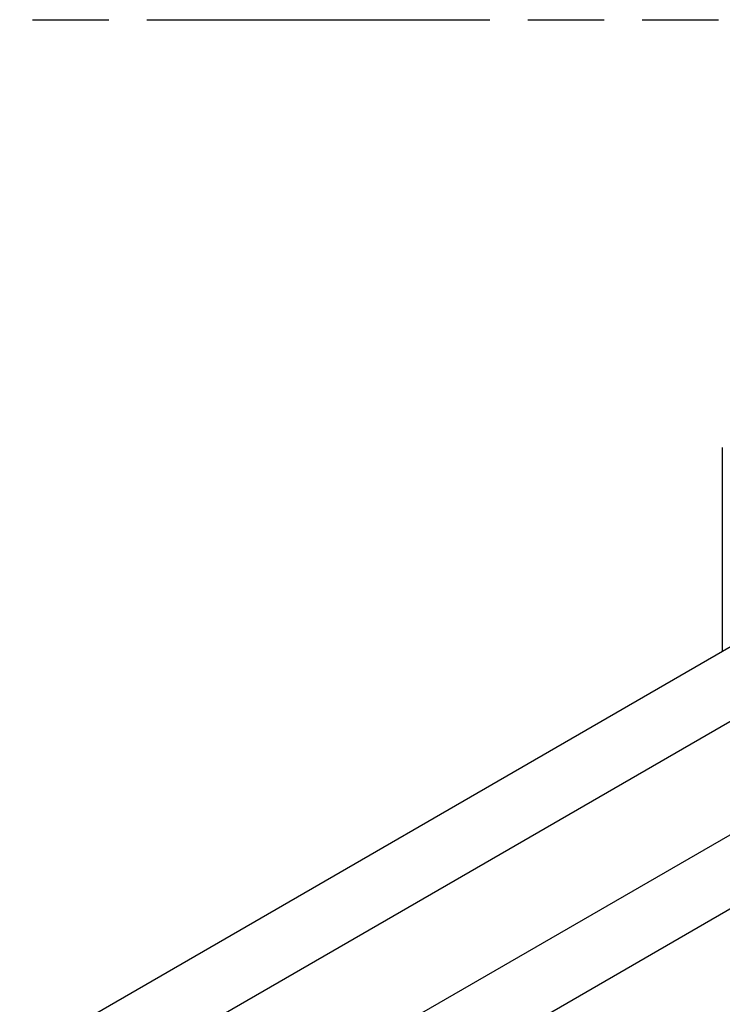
# Model space of a CAD drawing. Header units: millimetres. Extents: x 0 to 210, y 0 to 297.
# Tile 8 of 12: x 93 to 111, y 233 to 258. Entities that reach past the tile are written whole.
import ezdxf

# ---------------------------------------------------------------- set-up
doc = ezdxf.new("R2010")
doc.units = ezdxf.units.MM
doc.header["$LTSCALE"] = 19.36
doc.linetypes.add('PHANTOM', pattern=[0.8, 0.45, -0.05, 0.1, -0.05, 0.1, -0.05])
doc.layers.get('0').update_dxf_attribs({"linetype": 'CONTINUOUS'})
doc.layers.add('DEFAULT_3', color=7, linetype='PHANTOM')

msp = doc.modelspace()

# ---------------------------------------------------------------- linework, layer by layer
at = {"color": 7, "linetype": 'CONTINUOUS'}
for p, q in [((111.212, 246.817), (111.212, 241.633)), ((111.597, 241.855), (69.46, 217.527)), ((112.57, 240.531), (70.276, 216.113)), ((115.722, 239.474), (73.584, 215.146)), ((116.695, 238.15), (74.401, 213.731))]:
    msp.add_line(p, q, dxfattribs=at)
at = {"layer": 'DEFAULT_3', "color": 7, "linetype": 'PHANTOM'}
msp.add_line((50.129, 257.68), (150.129, 257.68), dxfattribs=at)

doc.saveas('drawing.dxf')
